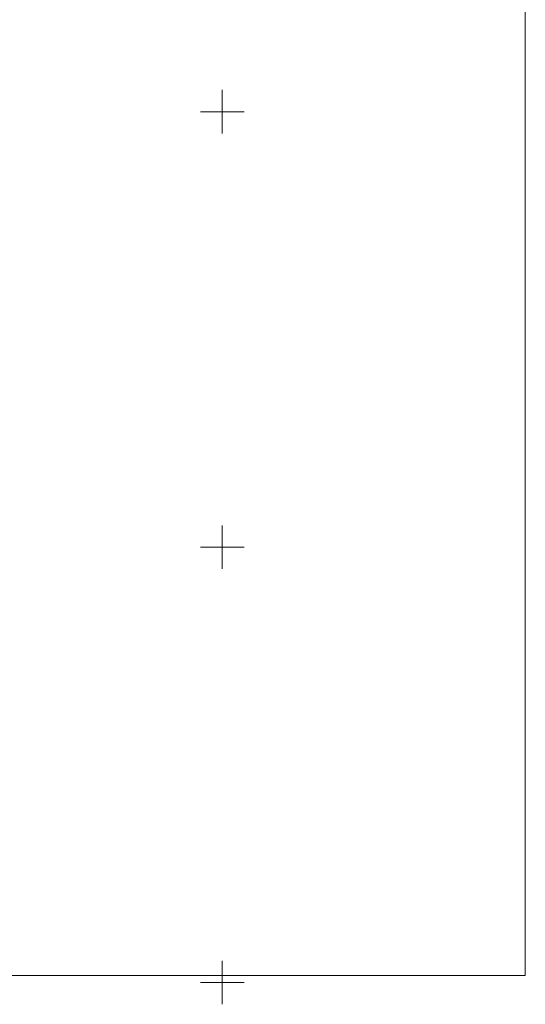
# Model space of a CAD drawing. Header units: metres. Extents: x 7427346 to 7428402, y 5774471 to 5775252.
# Tile 19 of 24: x 7427977 to 7428035, y 5774748 to 5774861. Entities that reach past the tile are written whole.
import ezdxf

# ---------------------------------------------------------------- set-up
doc = ezdxf.new("R2010")
doc.units = ezdxf.units.M
doc.header["$MEASUREMENT"] = 0
doc.linetypes.add('1', pattern=[0])
doc.layers.add('Podzial_sekcyjny_krzyze', color=7, linetype='1', lineweight=18)
doc.layers.add('ramka', color=7, linetype='CONTINUOUS', lineweight=0)

msp = doc.modelspace()

# ---------------------------------------------------------------- linework, layer by layer
at = {"layer": 'Podzial_sekcyjny_krzyze'}
for p, q in [((7428000, 5774847.5), (7428000, 5774852.5)), ((7427997.5, 5774850), (7428002.5, 5774850)), ((7428000, 5774797.5), (7428000, 5774802.5)), ((7427997.5, 5774800), (7428002.5, 5774800)), ((7428000, 5774747.5), (7428000, 5774752.5)), ((7427997.5, 5774750), (7428002.5, 5774750))]:
    msp.add_line(p, q, dxfattribs=at)
at = {"layer": 'ramka', "linetype": 'Continuous'}
msp.add_lwpolyline([(7427737.76, 5774960.82), (7428034.76, 5774960.82), (7428034.76, 5774750.82), (7427737.76, 5774750.82), (7427737.76, 5774960.82)], dxfattribs=at)

doc.saveas('drawing.dxf')
